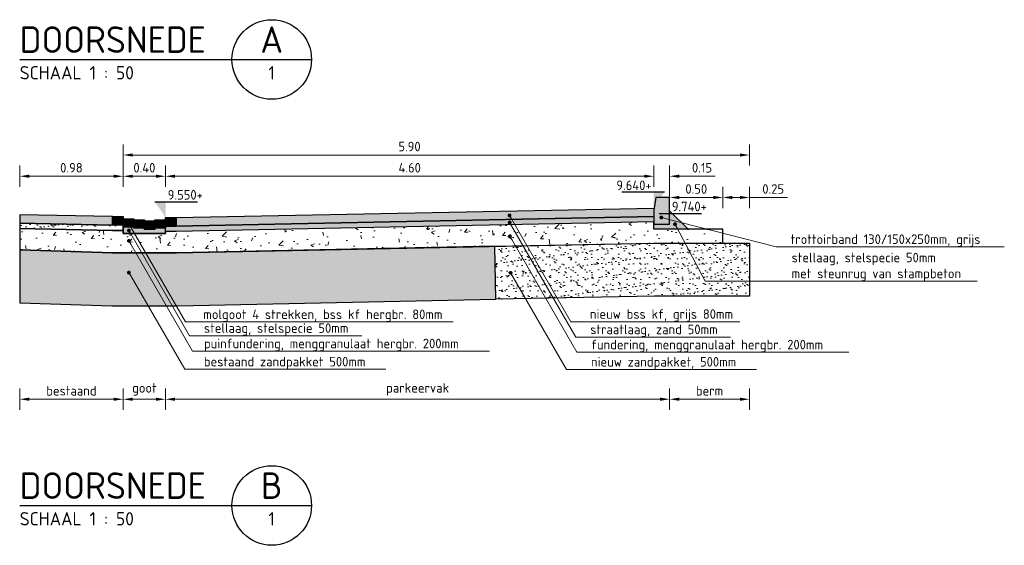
# Model space of a CAD drawing. Header units: metres. Extents: x 234325 to 234582, y 557584 to 557743.
# Tile 18 of 21: x 234525.66 to 234534.94, y 557711.33 to 557716.28. Entities that reach past the tile are written whole.
import ezdxf
from ezdxf import colors
from ezdxf.entities.mleader import LeaderData, LeaderLine
from ezdxf.enums import TextEntityAlignment as Align
from ezdxf.math import Vec2, Vec3

# ---------------------------------------------------------------- set-up
doc = ezdxf.new("R2010")
doc.units = ezdxf.units.M
doc.header["$PDMODE"] = 33
doc.layers.get('0').update_dxf_attribs({"lineweight": 25})
doc.layers.get('Defpoints').update_dxf_attribs({"lineweight": 25})
for name, color, linetype, lineweight in [('N-WE-OG-BEBOUWING_STRAATNAAM-T18', 7, 'Continuous', 18), ('N-WE-VH-KANTOPSLUITING_TROTTOIRBAND-SD', 210, 'Continuous', 25), ('N-WE-VH-M', 7, 'Continuous', 18), ('N-WE-VH-VERHARDING_BETONSTRAATSTEEN-GD', 252, 'Continuous', 25), ('N-WE-VH-VERHARDING_FUNDERING-AD-50', 252, 'Continuous', 18), ('N-WE-VH-VERHARDING_FUNDERING-GD', 7, 'Continuous', 25), ('N-WE-VH-VERHARDING_FUNDERING_ZAND-GD', 7, 'Continuous', 25), ('N-WE-VH-VERHARDING_FUNDERING_ZANDCEMENTSTABILISATIE-GD', 7, 'Continuous', 25), ('N-WE-VH-VERHARDING_FUNDERING_ZANDCEMENTSTABILISATIE-V', 254, 'Continuous', 18), ('X-XX-AL-PEILMAAT-SD', 7, 'Continuous', 25), ('X-XX-AL-VERWIJZING-S', 7, 'Continuous', 25)]:
    doc.layers.add(name, color=color, linetype=linetype, lineweight=lineweight)
doc.layers.add('N-WE-VH-VERHARDING_BETONSTRAATSTEEN-V', color=7, linetype='Continuous', lineweight=18, true_color=0xcdcdcd)
doc.styles.add('NLCS-ISO', font='NLCS-ISO.ttf')
doc.styles.add('NLCS-ISO-M50-T18', font='NLCS-ISO.ttf', dxfattribs={"height": 0.09})
doc.dimstyles.new('NLCS-M50-T18-PIJL_L2_H1', dxfattribs={"dimscale": 0.05, "dimtxt": 2.5, "dimasz": 1.8, "dimexe": 2, "dimexo": 2, "dimgap": 0.7, "dimtad": 1, "dimzin": 0, "dimdsep": 46, "dimtxsty": 'NLCS-ISO-M50-T18', "dimcen": 0, "dimdle": 2, "dimclrd": 256, "dimclre": 256, "dimclrt": 256, "dimadec": 1, "dimazin": 0, "dimtfac": 1, "dimtdec": 3, "dimtofl": 0, "dimtmove": 0, "dimatfit": 3, "dimfxl": 2, "dimfxlon": 1, "dimtfillclr": 256, "dimtolj": 1, "dimtzin": 0, "dimlwd": -1, "dimlwe": -1, "dimarcsym": 0})
pattern_1 = [(37.5, (0, 0), (-0.003149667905, 0.096341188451), [0, -0.076, 0, -0.085, 0, -0.08125]), (7.5, (0, 0), (0.088488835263, 0.141107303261), [0, -0.041, 0, -0.0685, 0, -0.02625]), (327.5, (-0.0615, 0), (0.155707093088, 0.000282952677), [0, -0.025, 0, -0.09, 0, -0.1175]), (317.5, (-0.0615, 0), (0.15030633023, 0.043883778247), [0, -0.0125, 0, -0.059, 0, -0.0675])]

# ---------------------------------------------------------------- blocks, each defined once
blk = doc.blocks.new('N-SVH-KANTOPSLUITING_TROTTOIRBAND_130 150X250-D')
blk.add_hatch(color=8).paths.add_polyline_path([(-0.15, -0.12), (-0.15, -0.25), (0, -0.25), (0, 0), (-0.13, 0)])
at = {"color": 7, "flags": 128}
blk.add_lwpolyline([(-0.15, -0.12), (-0.15, -0.25), (0, -0.25), (0, 0), (-0.13, 0)], close=True, dxfattribs=at)
blk = doc.blocks.new('*D94')
at = {"layer": 'Defpoints', "color": 0, "transparency": 16777216}
for p in [(234526.634, 557714.8061), (234525.659, 557714.4434), (234526.634, 557714.4259)]:
    blk.add_point(p, dxfattribs=at)
at = {"layer": 'N-WE-VH-M', "transparency": 16777216}
for p, q in [((234525.659, 557714.7061), (234525.659, 557714.9061)), ((234526.634, 557714.7061), (234526.634, 557714.9061)), ((234525.749, 557714.8061), (234526.544, 557714.8061))]:
    blk.add_line(p, q, dxfattribs=at)
for points in [[(234525.749, 557714.8211), (234525.749, 557714.7911), (234525.659, 557714.8061)], [(234526.544, 557714.8211), (234526.544, 557714.7911), (234526.634, 557714.8061)]]:
    blk.add_solid(points, dxfattribs=at)
at = {"layer": 'N-WE-VH-M', "transparency": 16777216, "insert": (234526.1465, 557714.8861), "char_height": 0.09, "attachment_point": 5, "style": 'NLCS-ISO-M50-T18'}
blk.add_mtext('\\A1;0.98', dxfattribs=at)
blk = doc.blocks.new('*D95')
at = {"layer": 'Defpoints', "color": 0, "transparency": 16777216}
for p in [(234527.034, 557714.8061), (234526.634, 557714.4059), (234527.034, 557714.3959)]:
    blk.add_point(p, dxfattribs=at)
at = {"layer": 'N-WE-VH-M', "transparency": 16777216}
for p, q in [((234526.634, 557714.7061), (234526.634, 557714.9061)), ((234527.034, 557714.7061), (234527.034, 557714.9061)), ((234526.724, 557714.8061), (234526.944, 557714.8061))]:
    blk.add_line(p, q, dxfattribs=at)
for points in [[(234526.724, 557714.8211), (234526.724, 557714.7911), (234526.634, 557714.8061)], [(234526.944, 557714.8211), (234526.944, 557714.7911), (234527.034, 557714.8061)]]:
    blk.add_solid(points, dxfattribs=at)
at = {"layer": 'N-WE-VH-M', "transparency": 16777216, "insert": (234526.834, 557714.8861), "char_height": 0.09, "attachment_point": 5, "style": 'NLCS-ISO-M50-T18'}
blk.add_mtext('\\A1;0.40', dxfattribs=at)
blk = doc.blocks.new('*D96')
at = {"layer": 'Defpoints', "color": 0, "transparency": 16777216}
for p in [(234531.634, 557714.8061), (234531.634, 557714.5059), (234527.034, 557714.4159)]:
    blk.add_point(p, dxfattribs=at)
at = {"layer": 'N-WE-VH-M', "transparency": 16777216}
for p, q in [((234527.034, 557714.7061), (234527.034, 557714.9061)), ((234531.634, 557714.7061), (234531.634, 557714.9061)), ((234527.124, 557714.8061), (234531.544, 557714.8061))]:
    blk.add_line(p, q, dxfattribs=at)
for points in [[(234527.124, 557714.8211), (234527.124, 557714.7911), (234527.034, 557714.8061)], [(234531.544, 557714.8211), (234531.544, 557714.7911), (234531.634, 557714.8061)]]:
    blk.add_solid(points, dxfattribs=at)
at = {"layer": 'N-WE-VH-M', "transparency": 16777216, "insert": (234529.334, 557714.8861), "char_height": 0.09, "attachment_point": 5, "style": 'NLCS-ISO-M50-T18'}
blk.add_mtext('\\A1;4.60', dxfattribs=at)
blk = doc.blocks.new('*D97')
at = {"layer": 'Defpoints', "color": 0, "transparency": 16777216}
for p in [(234531.784, 557714.8061), (234531.634, 557714.3561), (234531.784, 557714.3561)]:
    blk.add_point(p, dxfattribs=at)
at = {"layer": 'N-WE-VH-M', "transparency": 16777216}
for p, q in [((234531.634, 557714.7061), (234531.634, 557714.9061)), ((234531.784, 557714.7061), (234531.784, 557714.9061)), ((234531.544, 557714.8061), (234531.454, 557714.8061)), ((234531.874, 557714.8061), (234532.214, 557714.8061))]:
    blk.add_line(p, q, dxfattribs=at)
for points in [[(234531.544, 557714.8211), (234531.544, 557714.7911), (234531.634, 557714.8061)], [(234531.874, 557714.8211), (234531.874, 557714.7911), (234531.784, 557714.8061)]]:
    blk.add_solid(points, dxfattribs=at)
at = {"layer": 'N-WE-VH-M', "transparency": 16777216, "insert": (234532.089, 557714.8861), "char_height": 0.09, "attachment_point": 5, "style": 'NLCS-ISO-M50-T18'}
blk.add_mtext('\\A1;0.15', dxfattribs=at)
blk = doc.blocks.new('*D98')
at = {"layer": 'Defpoints', "color": 0, "transparency": 16777216}
for p in [(234532.2856, 557714.6061), (234531.784, 557714.3561), (234532.2856, 557714.3061)]:
    blk.add_point(p, dxfattribs=at)
at = {"layer": 'N-WE-VH-M', "transparency": 16777216}
for p, q in [((234531.784, 557714.5061), (234531.784, 557714.7061)), ((234532.2856, 557714.5061), (234532.2856, 557714.7061)), ((234531.874, 557714.6061), (234532.1956, 557714.6061))]:
    blk.add_line(p, q, dxfattribs=at)
for points in [[(234531.874, 557714.6211), (234531.874, 557714.5911), (234531.784, 557714.6061)], [(234532.1956, 557714.6211), (234532.1956, 557714.5911), (234532.2856, 557714.6061)]]:
    blk.add_solid(points, dxfattribs=at)
at = {"layer": 'N-WE-VH-M', "transparency": 16777216, "insert": (234532.0348, 557714.6861), "char_height": 0.09, "attachment_point": 5, "style": 'NLCS-ISO-M50-T18'}
blk.add_mtext('\\A1;0.50', dxfattribs=at)
blk = doc.blocks.new('*D99')
at = {"layer": 'Defpoints', "color": 0, "transparency": 16777216}
for p in [(234532.5356, 557714.6061), (234532.2856, 557714.1759), (234532.5356, 557714.1759)]:
    blk.add_point(p, dxfattribs=at)
at = {"layer": 'N-WE-VH-M', "transparency": 16777216}
for p, q in [((234532.2856, 557714.5061), (234532.2856, 557714.7061)), ((234532.5356, 557714.5061), (234532.5356, 557714.7061)), ((234532.3756, 557714.6061), (234532.4456, 557714.6061)), ((234532.5356, 557714.6061), (234532.8936, 557714.6061))]:
    blk.add_line(p, q, dxfattribs=at)
for points in [[(234532.3756, 557714.6211), (234532.3756, 557714.5911), (234532.2856, 557714.6061)], [(234532.4456, 557714.6211), (234532.4456, 557714.5911), (234532.5356, 557714.6061)]]:
    blk.add_solid(points, dxfattribs=at)
at = {"layer": 'N-WE-VH-M', "transparency": 16777216, "insert": (234532.7596, 557714.6861), "char_height": 0.09, "attachment_point": 5, "style": 'NLCS-ISO-M50-T18'}
blk.add_mtext('\\A1;0.25', dxfattribs=at)
blk = doc.blocks.new('*D100')
at = {"layer": 'Defpoints', "color": 0, "transparency": 16777216}
for p in [(234532.5356, 557715.0061), (234526.634, 557714.3965), (234532.5356, 557714.1665)]:
    blk.add_point(p, dxfattribs=at)
at = {"layer": 'N-WE-VH-M', "transparency": 16777216}
for p, q in [((234526.634, 557714.9061), (234526.634, 557715.1061)), ((234532.5356, 557714.9061), (234532.5356, 557715.1061)), ((234526.724, 557715.0061), (234532.4456, 557715.0061))]:
    blk.add_line(p, q, dxfattribs=at)
for points in [[(234526.724, 557715.0211), (234526.724, 557714.9911), (234526.634, 557715.0061)], [(234532.4456, 557715.0211), (234532.4456, 557714.9911), (234532.5356, 557715.0061)]]:
    blk.add_solid(points, dxfattribs=at)
at = {"layer": 'N-WE-VH-M', "transparency": 16777216, "insert": (234529.3326, 557715.0861), "char_height": 0.09, "attachment_point": 5, "style": 'NLCS-ISO-M50-T18'}
blk.add_mtext('\\A1;5.90', dxfattribs=at)
blk = doc.blocks.new('_Dot')
at = {"color": 0, "linetype": 'ByBlock', "lineweight": -2}
blk.add_line((-0.5, 0), (-1, 0), dxfattribs=at)
at = {"color": 0, "linetype": 'ByBlock', "const_width": 0.5}
blk.add_lwpolyline([(-0.25, 0, 1), (0.25, 0, 1)], format="xyb", close=True, dxfattribs=at)
blk = doc.blocks.new('*D101')
at = {"layer": 'Defpoints', "color": 0, "transparency": 16777216}
for p in [(234526.634, 557714.4059), (234527.034, 557714.3959), (234527.034, 557712.7051)]:
    blk.add_point(p, dxfattribs=at)
at = {"layer": 'N-WE-VH-M', "transparency": 16777216}
for p, q in [((234526.634, 557712.8051), (234526.634, 557712.6051)), ((234527.034, 557712.8051), (234527.034, 557712.6051)), ((234526.724, 557712.7051), (234526.944, 557712.7051))]:
    blk.add_line(p, q, dxfattribs=at)
for points in [[(234526.724, 557712.7201), (234526.724, 557712.6901), (234526.634, 557712.7051)], [(234526.944, 557712.7201), (234526.944, 557712.6901), (234527.034, 557712.7051)]]:
    blk.add_solid(points, dxfattribs=at)
at = {"layer": 'N-WE-VH-M', "transparency": 16777216, "insert": (234526.834, 557712.7986), "char_height": 0.09, "attachment_point": 5, "style": 'NLCS-ISO-M50-T18'}
blk.add_mtext('\\A1;goot', dxfattribs=at)
blk = doc.blocks.new('*D102')
at = {"layer": 'Defpoints', "color": 0, "transparency": 16777216}
for p in [(234525.659, 557714.4434), (234526.634, 557714.4259), (234525.659, 557712.7051)]:
    blk.add_point(p, dxfattribs=at)
at = {"layer": 'N-WE-VH-M', "transparency": 16777216}
for p, q in [((234525.659, 557712.8051), (234525.659, 557712.6051)), ((234526.634, 557712.8051), (234526.634, 557712.6051)), ((234526.544, 557712.7051), (234525.749, 557712.7051))]:
    blk.add_line(p, q, dxfattribs=at)
for points in [[(234525.749, 557712.7201), (234525.749, 557712.6901), (234525.659, 557712.7051)], [(234526.544, 557712.7201), (234526.544, 557712.6901), (234526.634, 557712.7051)]]:
    blk.add_solid(points, dxfattribs=at)
at = {"layer": 'N-WE-VH-M', "transparency": 16777216, "insert": (234526.1465, 557712.7851), "char_height": 0.09, "attachment_point": 5, "style": 'NLCS-ISO-M50-T18'}
blk.add_mtext('\\A1;bestaand', dxfattribs=at)
blk = doc.blocks.new('*D103')
at = {"layer": 'Defpoints', "color": 0, "transparency": 16777216}
for p in [(234531.784, 557714.6061), (234527.034, 557714.4159), (234531.784, 557712.7051)]:
    blk.add_point(p, dxfattribs=at)
at = {"layer": 'N-WE-VH-M', "transparency": 16777216}
for p, q in [((234527.034, 557712.8051), (234527.034, 557712.6051)), ((234531.784, 557712.8051), (234531.784, 557712.6051)), ((234527.124, 557712.7051), (234531.694, 557712.7051))]:
    blk.add_line(p, q, dxfattribs=at)
for points in [[(234527.124, 557712.7201), (234527.124, 557712.6901), (234527.034, 557712.7051)], [(234531.694, 557712.7201), (234531.694, 557712.6901), (234531.784, 557712.7051)]]:
    blk.add_solid(points, dxfattribs=at)
at = {"layer": 'N-WE-VH-M', "transparency": 16777216, "insert": (234529.409, 557712.7986), "char_height": 0.09, "attachment_point": 5, "style": 'NLCS-ISO-M50-T18'}
blk.add_mtext('\\A1;parkeervak', dxfattribs=at)
blk = doc.blocks.new('*D104')
at = {"layer": 'Defpoints', "color": 0, "transparency": 16777216}
for p in [(234531.784, 557714.3561), (234532.5356, 557714.1759), (234532.5356, 557712.7051)]:
    blk.add_point(p, dxfattribs=at)
at = {"layer": 'N-WE-VH-M', "transparency": 16777216}
for p, q in [((234531.784, 557712.8051), (234531.784, 557712.6051)), ((234532.5356, 557712.8051), (234532.5356, 557712.6051)), ((234531.874, 557712.7051), (234532.4456, 557712.7051))]:
    blk.add_line(p, q, dxfattribs=at)
for points in [[(234531.874, 557712.7201), (234531.874, 557712.6901), (234531.784, 557712.7051)], [(234532.4456, 557712.7201), (234532.4456, 557712.6901), (234532.5356, 557712.7051)]]:
    blk.add_solid(points, dxfattribs=at)
at = {"layer": 'N-WE-VH-M', "transparency": 16777216, "insert": (234532.1598, 557712.7851), "char_height": 0.09, "attachment_point": 5, "style": 'NLCS-ISO-M50-T18'}
blk.add_mtext('\\A1;berm', dxfattribs=at)
blk = doc.blocks.new('SAL-PEILMAAT_INFRACAD_R01-SOD')
blk.add_line((-2, 3), (6, 3))
blk.add_solid([(-2, 3), (0, 3), (0, 0)])
at = {"style": 'NLCS-ISO'}
for tag, p in [('...', (0.4, 3.4)), ('REF', (0.4, 0.8))]:
    blk.add_attdef(tag, p, '', height=1.8, dxfattribs=at)
blk = doc.blocks.new('SAL-PEILMAAT_INFRACAD_H03-SOD')
blk.add_line((2, 3), (-6, 3))
blk.add_solid([(2, 3), (0, 3), (0, 0)])
at = {"style": 'NLCS-ISO'}
blk.add_attdef('...', text='', height=1.8, dxfattribs=at).set_placement((-0.4, 3.4), align=Align.RIGHT)
blk = doc.blocks.new('SAL-PEILMAAT_INFRACAD_H02-SOD')
blk.add_line((-2, -3), (6, -3))
blk.add_solid([(-2, -3), (0, -3), (0, 0)])
at = {"style": 'NLCS-ISO'}
blk.add_attdef('...', (0.4, -2.6), '', height=1.8, dxfattribs=at)
blk = doc.blocks.new('SAL-VERWIJZING_ONDERSCHRIFT_DOORSNEDE-SO')
blk.add_line((0, 0), (55, 0))
blk.add_circle((47.5, 0), 7.5)
at = {"linetype": 'Continuous', "style": 'NLCS-ISO'}
for s, height, p in [('DOORSNEDE', 5, (0, 1.25)), ('SCHAAL 1 :', 2.5, (0, -3.75))]:
    blk.add_text(s, height=height, dxfattribs=at).set_placement(p)
for tag, height, p in [('DOORSNEDE', 5, (47.5, 1.25)), ('BLADNUMMER', 2.5, (47.5, -3.75))]:
    blk.add_attdef(tag, text='', height=height, dxfattribs=at).set_placement(p, align=Align.CENTER)
blk.add_attdef('SCHAAL', (18.15, -3.75), '', height=2.5, dxfattribs=at)

msp = doc.modelspace()

# ---------------------------------------------------------------- hatches: boundary and pattern name
at = {"layer": 'N-WE-VH-VERHARDING_BETONSTRAATSTEEN-V', "transparency": 33554559}
h = msp.add_hatch(color=256, dxfattribs=at)
h.dxf.hatch_style = 1
h.paths.add_polyline_path([(234526.534, 557714.3459), (234526.534, 557714.4259), (234525.659, 557714.4434), (234525.659, 557714.3634)])
h = msp.add_hatch(color=256, dxfattribs=at)
h.dxf.hatch_style = 1
h.paths.add_polyline_path([(234527.134, 557714.4159), (234531.634, 557714.5059), (234531.634, 557714.4259), (234527.134, 557714.3359)])
h = msp.add_hatch(color=256, dxfattribs=at)
h.dxf.hatch_style = 1
h.paths.add_polyline_path([(234526.534, 557714.4259), (234526.634, 557714.4259), (234526.634, 557714.3459), (234526.534, 557714.3459)])
h = msp.add_hatch(color=256, dxfattribs=at)
h.dxf.hatch_style = 1
h.paths.add_polyline_path([(234526.634, 557714.4059), (234526.734, 557714.4059), (234526.734, 557714.3259), (234526.634, 557714.3259)])
h = msp.add_hatch(color=256, dxfattribs=at)
h.dxf.hatch_style = 1
h.paths.add_polyline_path([(234526.734, 557714.3959), (234526.834, 557714.3959), (234526.834, 557714.3159), (234526.734, 557714.3159)])
h = msp.add_hatch(color=256, dxfattribs=at)
h.dxf.hatch_style = 1
h.paths.add_polyline_path([(234526.834, 557714.3859), (234526.934, 557714.3859), (234526.934, 557714.3059), (234526.834, 557714.3059)])
h = msp.add_hatch(color=256, dxfattribs=at)
h.dxf.hatch_style = 1
h.paths.add_polyline_path([(234526.934, 557714.3959), (234527.034, 557714.3959), (234527.034, 557714.3159), (234526.934, 557714.3159)])
h = msp.add_hatch(color=256, dxfattribs=at)
h.dxf.hatch_style = 1
h.paths.add_polyline_path([(234527.034, 557714.4159), (234527.134, 557714.4159), (234527.134, 557714.3359), (234527.034, 557714.3359)])
at = {"layer": 'N-WE-VH-VERHARDING_FUNDERING-AD-50', "transparency": 33554559}
h = msp.add_hatch(dxfattribs=at)
h.set_pattern_fill('AVH-FUNDERING_GRANULAAT_MENG_01-SO', color=256, scale=0.05, pattern_type=2)
h.set_pattern_definition([(50, (0, 0), (0.3586300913, -0.03137606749), [0.0375, -0.4125]), (355, (0, 0), (-0.0693756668, 0.37609606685), [0.03, -0.33]), (100.4514, (0.0299, -0.0026), (0.28925469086, 0.34471977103), [0.031870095, -0.350571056]), (46.1842, (0, 0.1), (0.5336205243, -0.08275950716), [0.05625, -0.61875]), (96.6356, (0.04447, 0.0931), (0.46733135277, 0.48705893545), [0.047805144, -0.5258565]), (351.1842, (0, 0.1), (0.46733097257, 0.48705930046), [0.045, -0.495]), (21, (0.05, 0.075), (0.29845352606, -0.20130944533), [0.0375, -0.4125]), (326, (0.05, 0.075), (0.12165766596, 0.36257502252), [0.03, -0.33]), (71.4514, (0.07487, 0.05822), (0.4201113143, 0.16126524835), [0.031870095, -0.350571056]), (37.5, (0, 0), (0.00607992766, 0.166446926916), [0, -0.326, 0, -0.335, 0, -0.33125]), (7.5, (0, 0), (0.13153476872, 0.19720585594), [0, -0.191, 0, -0.3185, 0, -0.12625]), (327.5, (-0.1115, 0), (0.266911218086, -0.011277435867), [0, -0.125, 0, -0.39, 0, -0.5175]), (317.5, (-0.1615, 0), (0.29159308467, 0.05005249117), [0, -0.1625, 0, -0.259, 0, -0.3675])])
h.paths.add_polyline_path([(234525.659, 557714.3134), (234525.659, 557714.1133), (234526.534, 557714.0859), (234527.034, 557714.0859), (234527.1365, 557714.0859), (234531.6356, 557714.1759), (234531.7856, 557714.1759), (234532.2856, 557714.1759), (234532.2856, 557714.3061), (234531.634, 557714.3061), (234531.634, 557714.3759), (234527.1345, 557714.2859), (234527.034, 557714.2859), (234527.034, 557714.2659), (234526.634, 557714.2659), (234526.634, 557714.2959), (234526.5335, 557714.2959)])
h = msp.add_hatch(dxfattribs=at)
h.set_pattern_fill('AVH-FUNDERING_ZAND-SO', color=256, scale=0.05, pattern_type=2)
h.set_pattern_definition(pattern_1)
h.paths.add_polyline_path([(234526.634, 557714.2959), (234526.634, 557714.3459), (234526.534, 557714.3459), (234525.659, 557714.3634), (234525.659, 557714.3134), (234526.5335, 557714.2959)])
h = msp.add_hatch(dxfattribs=at)
h.set_pattern_fill('AVH-FUNDERING_ZAND-SO', color=256, scale=0.05, pattern_type=2)
h.set_pattern_definition(pattern_1)
h.paths.add_polyline_path([(234531.634, 557714.4259), (234531.634, 557714.3759), (234527.1345, 557714.2859), (234527.034, 557714.2859), (234527.034, 557714.3359), (234527.134, 557714.3359)])
h = msp.add_hatch(dxfattribs=at)
h.set_pattern_fill('AVH-FUNDERING_ZAND-SO', color=256, scale=0.05, pattern_type=2)
h.set_pattern_definition(pattern_1)
h.paths.add_polyline_path([(234532.5356, 557713.6759), (234532.2856, 557713.6759), (234531.6405, 557713.6759), (234530.1453, 557713.647), (234530.1356, 557714.1459), (234531.6356, 557714.1759), (234531.7856, 557714.1759), (234532.2856, 557714.1759), (234532.5356, 557714.1759)])
h = msp.add_hatch(dxfattribs=at)
h.set_pattern_fill('AVH-FUNDERING_ZAND-SO', color=256, scale=0.05, pattern_type=2)
h.set_pattern_definition(pattern_1)
h.paths.add_polyline_path([(234525.659, 557713.6131), (234526.5262, 557713.5859), (234527.034, 557713.5859), (234527.1415, 557713.5859), (234530.1453, 557713.647), (234530.1356, 557714.1459), (234527.1365, 557714.0859), (234527.034, 557714.0859), (234526.534, 557714.0859), (234525.659, 557714.1133)])
at = {"layer": 'N-WE-VH-VERHARDING_FUNDERING_ZANDCEMENTSTABILISATIE-V', "transparency": 33554559}
h = msp.add_hatch(color=256, dxfattribs=at)
h.dxf.hatch_style = 1
h.paths.add_polyline_path([(234531.959, 557714.3061), (234531.634, 557714.3061), (234531.634, 557714.3561), (234531.784, 557714.3561), (234531.784, 557714.4811)])
h = msp.add_hatch(color=256, dxfattribs=at)
h.dxf.hatch_style = 1
h.paths.add_polyline_path([(234526.634, 557714.3259), (234526.634, 557714.2659), (234527.034, 557714.2659), (234527.034, 557714.3159), (234526.934, 557714.3159), (234526.934, 557714.3059), (234526.834, 557714.3059), (234526.834, 557714.3159), (234526.734, 557714.3159), (234526.734, 557714.3259)])

# ---------------------------------------------------------------- linework, layer by layer
at = {"layer": 'N-WE-VH-VERHARDING_BETONSTRAATSTEEN-GD', "color": 7, "flags": 128}
for points in [[(234526.534, 557714.3459), (234526.534, 557714.4259), (234525.659, 557714.4434), (234525.659, 557714.3634)], [(234527.134, 557714.4159), (234531.634, 557714.5059), (234531.634, 557714.4259), (234527.134, 557714.3359)], [(234526.534, 557714.4259), (234526.634, 557714.4259), (234526.634, 557714.3459), (234526.534, 557714.3459)], [(234526.634, 557714.4059), (234526.734, 557714.4059), (234526.734, 557714.3259), (234526.634, 557714.3259)], [(234526.734, 557714.3959), (234526.834, 557714.3959), (234526.834, 557714.3159), (234526.734, 557714.3159)], [(234526.834, 557714.3859), (234526.934, 557714.3859), (234526.934, 557714.3059), (234526.834, 557714.3059)], [(234526.934, 557714.3959), (234527.034, 557714.3959), (234527.034, 557714.3159), (234526.934, 557714.3159)], [(234527.034, 557714.4159), (234527.134, 557714.4159), (234527.134, 557714.3359), (234527.034, 557714.3359)]]:
    msp.add_lwpolyline(points, close=True, dxfattribs=at)
at = {"layer": 'N-WE-VH-VERHARDING_FUNDERING-GD', "flags": 128}
msp.add_lwpolyline([(234525.659, 557714.3134), (234525.659, 557714.1133), (234526.534, 557714.0859), (234527.034, 557714.0859), (234527.1365, 557714.0859), (234531.6356, 557714.1759), (234531.7856, 557714.1759), (234532.2856, 557714.1759), (234532.2856, 557714.3061), (234531.634, 557714.3061), (234531.634, 557714.3759), (234527.1345, 557714.2859), (234527.034, 557714.2859), (234527.034, 557714.2659), (234526.634, 557714.2659), (234526.634, 557714.2959), (234526.5335, 557714.2959)], close=True, dxfattribs=at)
at = {"layer": 'N-WE-VH-VERHARDING_FUNDERING_ZAND-GD', "flags": 128}
for points in [[(234526.634, 557714.2959), (234526.634, 557714.3459), (234526.534, 557714.3459), (234525.659, 557714.3634), (234525.659, 557714.3134), (234526.5335, 557714.2959)], [(234531.634, 557714.4259), (234531.634, 557714.3759), (234527.1345, 557714.2859), (234527.034, 557714.2859), (234527.034, 557714.3359), (234527.134, 557714.3359)], [(234532.5356, 557713.6759), (234532.2856, 557713.6759), (234531.6405, 557713.6759), (234530.1453, 557713.647), (234530.1356, 557714.1459), (234531.6356, 557714.1759), (234531.7856, 557714.1759), (234532.2856, 557714.1759), (234532.5356, 557714.1759)], [(234525.659, 557713.6131), (234526.5262, 557713.5859), (234527.034, 557713.5859), (234527.1415, 557713.5859), (234530.1453, 557713.647), (234530.1356, 557714.1459), (234527.1365, 557714.0859), (234527.034, 557714.0859), (234526.534, 557714.0859), (234525.659, 557714.1133)]]:
    msp.add_lwpolyline(points, close=True, dxfattribs=at)
at = {"layer": 'N-WE-VH-VERHARDING_FUNDERING_ZANDCEMENTSTABILISATIE-GD', "flags": 128}
for points in [[(234531.959, 557714.3061), (234531.634, 557714.3061), (234531.634, 557714.3561), (234531.784, 557714.3561), (234531.784, 557714.4811)], [(234526.634, 557714.3259), (234526.634, 557714.2659), (234527.034, 557714.2659), (234527.034, 557714.3159), (234526.934, 557714.3159), (234526.934, 557714.3059), (234526.834, 557714.3059), (234526.834, 557714.3159), (234526.734, 557714.3159), (234526.734, 557714.3259)]]:
    msp.add_lwpolyline(points, close=True, dxfattribs=at)

# ---------------------------------------------------------------- block references
at = {"layer": 'N-WE-VH-KANTOPSLUITING_TROTTOIRBAND-SD', "color": 7}
msp.add_blockref('N-SVH-KANTOPSLUITING_TROTTOIRBAND_130 150X250-D', (234531.784, 557714.6061), dxfattribs=at)
at = {"layer": 'X-XX-AL-PEILMAAT-SD', "xscale": 0.05, "yscale": 0.05, "zscale": 0.05}
for name, p, values in [('SAL-PEILMAAT_INFRACAD_H03-SOD', (234531.634, 557714.5059), {'...': '9.640+'}), ('SAL-PEILMAAT_INFRACAD_H02-SOD', (234531.784, 557714.6061), {'...': '9.740+'})]:
    msp.add_blockref(name, p, dxfattribs=at).add_auto_attribs(values)
at = {"layer": 'X-XX-AL-PEILMAAT-SD'}
ref = msp.add_blockref('SAL-PEILMAAT_INFRACAD_R01-SOD', (234527.034, 557714.4159), dxfattribs=dict(at, xscale=0.05, yscale=0.05, zscale=0.05))
ref.add_attrib('...', '9.550+', (234527.054, 557714.5859), dxfattribs={"layer": '0', "height": 0.09, "style": 'NLCS-ISO'})
at = {"layer": 'X-XX-AL-VERWIJZING-S', "xscale": 0.05, "yscale": 0.05, "zscale": 0.05}
for p, values in [((234525.659, 557715.9061), {'DOORSNEDE': 'A', 'SCHAAL': '50', 'BLADNUMMER': '1'}), ((234525.659, 557711.704), {'DOORSNEDE': 'B', 'SCHAAL': '50', 'BLADNUMMER': '1'})]:
    msp.add_blockref('SAL-VERWIJZING_ONDERSCHRIFT_DOORSNEDE-SO', p, dxfattribs=at).add_auto_attribs(values)

# ---------------------------------------------------------------- dimensions: what is measured, and where the dimension line sits
at = {"layer": 'N-WE-VH-M'}
dim = msp.add_linear_dim(base=(234532.5356, 557715.0061), p1=(234526.634, 557714.3965), p2=(234532.5356, 557714.1665), dimstyle='NLCS-M50-T18-PIJL_L2_H1', dxfattribs=at)
dim.commit()
dim.dimension.update_dxf_attribs({"geometry": '*D100', "text_midpoint": (234529.3326, 557715.0061), "dimtype": 160})
for base, p1, p2, picture, middle in [((234526.6340283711, 557714.8060513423), (234525.6590283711, 557714.4434126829), (234526.6340283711, 557714.4259126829), '*D94', (234526.1465283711, 557714.8860513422)), ((234527.034, 557714.8061), (234526.634, 557714.4059), (234527.034, 557714.3959), '*D95', (234526.834, 557714.8861)), ((234531.634, 557714.8061), (234527.034, 557714.4159), (234531.634, 557714.5059), '*D96', (234529.334, 557714.8861)), ((234531.784, 557714.8061), (234531.634, 557714.3561), (234531.784, 557714.3561), '*D97', (234532.089, 557714.8861)), ((234532.2856, 557714.6061), (234531.784, 557714.3561), (234532.2856, 557714.3061), '*D98', (234532.0348, 557714.6861)), ((234532.5356, 557714.6061), (234532.2856, 557714.1759), (234532.5356, 557714.1759), '*D99', (234532.7596, 557714.6861))]:
    dim = msp.add_linear_dim(base=base, p1=p1, p2=p2, dimstyle='NLCS-M50-T18-PIJL_L2_H1', dxfattribs=at)
    dim.commit()
    dim.dimension.update_dxf_attribs({"geometry": picture, "text_midpoint": middle})
for base, p1, p2, text, picture, middle in [((234531.784, 557712.7051), (234527.034, 557714.4159), (234531.784, 557714.6061), 'parkeervak', '*D103', (234529.409, 557712.7986)), ((234525.659, 557712.7051), (234526.634, 557714.4259), (234525.659, 557714.4434), 'bestaand', '*D102', (234526.1465, 557712.7851)), ((234527.034, 557712.7051), (234526.634, 557714.4059), (234527.034, 557714.3959), 'goot', '*D101', (234526.834, 557712.7986)), ((234532.5356, 557712.7051), (234531.784, 557714.3561), (234532.5356, 557714.1759), 'berm', '*D104', (234532.1598, 557712.7851))]:
    dim = msp.add_linear_dim(base=base, p1=p1, p2=p2, text=text, dimstyle='NLCS-M50-T18-PIJL_L2_H1', dxfattribs=at)
    dim.commit()
    dim.dimension.update_dxf_attribs({"geometry": picture, "text_midpoint": middle})

# ---------------------------------------------------------------- leaders
at = {"layer": 'N-WE-OG-BEBOUWING_STRAATNAAM-T18'}
ml = msp.add_multileader_mtext('Standard', dxfattribs=at)
ml.set_content('nieuw bss kf, grijs 80mm', color=256, style='NLCS-ISO-M50-T18')
ml.set_leader_properties(color=256, linetype='ByLayer', lineweight=-1)
ml.set_arrow_properties(name='DOT')
ml.build(insert=Vec2(0, 0))
ml.multileader.update_dxf_attribs({"text_left_attachment_type": 5, "text_right_attachment_type": 5, "dogleg_length": 0.09, "arrow_head_size": 0.036})
ctx = ml.context
ctx.base_point, ctx.char_height, ctx.arrow_head_size, ctx.landing_gap_size, ctx.plane_origin = Vec3(234530.988, 557713.436), 0.09, 0.036, 0.045, Vec3(234530.275, 557714.4371)
ctx.left_attachment, ctx.right_attachment = 5, 5
notes = []
notes.append((ctx, [(0, (1, 1, 0), (234530.853, 557713.436), (1, 0), 0.135, [(0, [(234530.275, 557714.4371)], 0, [])])]))
ctx.mtext.insert, ctx.mtext.flow_direction = Vec3(234531.033, 557713.553), 5
ml = msp.add_multileader_mtext('Standard', dxfattribs=at)
ml.set_content('molgoot 4 strekken, bss kf hergbr. 80mm', color=256, style='NLCS-ISO-M50-T18')
ml.set_leader_properties(color=256, linetype='ByLayer', lineweight=-1)
ml.set_arrow_properties(name='DOT')
ml.build(insert=Vec2(0, 0))
ml.multileader.update_dxf_attribs({"text_left_attachment_type": 5, "text_right_attachment_type": 5, "dogleg_length": 0.09, "arrow_head_size": 0.036})
ctx = ml.context
ctx.base_point, ctx.char_height, ctx.arrow_head_size, ctx.landing_gap_size, ctx.plane_origin = Vec3(234527.3439, 557713.4336), 0.09, 0.036, 0.045, Vec3(234526.6882, 557714.3567)
ctx.left_attachment, ctx.right_attachment = 5, 5
notes.append((ctx, [(0, (1, 1, 0), (234527.2207, 557713.4336), (1, 0), 0.1232, [(0, [(234526.6882, 557714.3567)], 0, [])])]))
ctx.mtext.insert, ctx.mtext.flow_direction = Vec3(234527.3889, 557713.5506), 5
ml = msp.add_multileader_mtext('Standard', dxfattribs=at)
ml.set_content('straatlaag, zand 50mm', color=256, style='NLCS-ISO-M50-T18')
ml.set_leader_properties(color=256, linetype='ByLayer', lineweight=-1)
ml.set_arrow_properties(name='DOT')
ml.build(insert=Vec2(0, 0))
ml.multileader.update_dxf_attribs({"text_left_attachment_type": 5, "text_right_attachment_type": 5, "dogleg_length": 0.09, "arrow_head_size": 0.036})
ctx = ml.context
ctx.base_point, ctx.char_height, ctx.arrow_head_size, ctx.landing_gap_size, ctx.plane_origin = Vec3(234530.99, 557713.2912), 0.09, 0.036, 0.045, Vec3(234530.2762, 557714.3716)
ctx.left_attachment, ctx.right_attachment = 5, 5
notes.append((ctx, [(0, (1, 1, 0), (234530.9, 557713.2912), (1, 0), 0.09, [(0, [(234530.2762, 557714.3716)], 0, [])])]))
ctx.mtext.insert, ctx.mtext.flow_direction = Vec3(234531.035, 557713.4082), 5
ml = msp.add_multileader_mtext('Standard', dxfattribs=at)
ml.set_content('trottoirband 130/150x250mm, grijs', color=256, style='NLCS-ISO-M50-T18')
ml.set_leader_properties(color=256, linetype='ByLayer', lineweight=-1)
ml.set_arrow_properties(name='DOT')
ml.build(insert=Vec2(0, 0))
ml.multileader.update_dxf_attribs({"text_left_attachment_type": 5, "text_right_attachment_type": 5, "dogleg_length": 0.09, "arrow_head_size": 0.036})
ctx = ml.context
ctx.base_point, ctx.char_height, ctx.arrow_head_size, ctx.landing_gap_size, ctx.plane_origin = Vec3(234532.8788, 557714.1412), 0.09, 0.036, 0.045, Vec3(234531.7057, 557714.4815)
ctx.left_attachment, ctx.right_attachment = 5, 5
notes.append((ctx, [(0, (1, 1, 0), (234532.7888, 557714.1412), (1, 0), 0.09, [(0, [(234531.7057, 557714.4173)], 0, [])])]))
ctx.mtext.insert, ctx.mtext.flow_direction = Vec3(234532.9238, 557714.2582), 5
ml = msp.add_multileader_mtext('Standard', dxfattribs=at)
ml.set_content('stellaag, stelspecie 50mm\\Pmet steunrug van stampbeton', color=256, style='NLCS-ISO-M50-T18')
ml.set_leader_properties(color=256, linetype='ByLayer', lineweight=-1)
ml.set_arrow_properties(name='DOT')
ml.build(insert=Vec2(0, 0))
ml.multileader.update_dxf_attribs({"text_left_attachment_type": 5, "text_right_attachment_type": 5, "dogleg_length": 0.09, "arrow_head_size": 0.036})
ctx = ml.context
ctx.base_point, ctx.char_height, ctx.arrow_head_size, ctx.landing_gap_size, ctx.plane_origin = Vec3(234532.8875, 557713.8183), 0.09, 0.036, 0.045, Vec3(234531.8344, 557714.3553)
ctx.left_attachment, ctx.right_attachment = 5, 5
notes.append((ctx, [(0, (1, 1, 0), (234532.1189, 557713.8183), (1, 0), 0.7686, [(0, [(234531.8344, 557714.3553)], 0, [])])]))
ctx.mtext.insert, ctx.mtext.flow_direction = Vec3(234532.9325, 557714.0853), 5
ml = msp.add_multileader_mtext('Standard', dxfattribs=at)
ml.set_content('stellaag, stelspecie 50mm', color=256, style='NLCS-ISO-M50-T18')
ml.set_leader_properties(color=256, linetype='ByLayer', lineweight=-1)
ml.set_arrow_properties(name='DOT')
ml.build(insert=Vec2(0, 0))
ml.multileader.update_dxf_attribs({"text_left_attachment_type": 5, "text_right_attachment_type": 5, "dogleg_length": 0.09, "arrow_head_size": 0.036})
ctx = ml.context
ctx.base_point, ctx.char_height, ctx.arrow_head_size, ctx.landing_gap_size, ctx.plane_origin = Vec3(234527.3505, 557713.3037), 0.09, 0.036, 0.045, Vec3(234526.6882, 557714.295)
ctx.left_attachment, ctx.right_attachment = 5, 5
notes.append((ctx, [(0, (1, 1, 0), (234527.2605, 557713.3037), (1, 0), 0.09, [(0, [(234526.6882, 557714.295)], 0, [])])]))
ctx.mtext.insert, ctx.mtext.flow_direction = Vec3(234527.3955, 557713.4207), 5
ml = msp.add_multileader_mtext('Standard', dxfattribs=at)
ml.set_content('fundering, menggranulaat hergbr. 200mm', color=256, style='NLCS-ISO-M50-T18')
ml.set_leader_properties(color=256, linetype='ByLayer', lineweight=-1)
ml.set_arrow_properties(name='DOT')
ml.build(insert=Vec2(0, 0))
ml.multileader.update_dxf_attribs({"text_left_attachment_type": 5, "text_right_attachment_type": 5, "dogleg_length": 0.09, "arrow_head_size": 0.036})
ctx = ml.context
ctx.base_point, ctx.char_height, ctx.arrow_head_size, ctx.landing_gap_size, ctx.plane_origin = Vec3(234530.9993, 557713.1483), 0.09, 0.036, 0.045, Vec3(234530.2788, 557714.2404)
ctx.left_attachment, ctx.right_attachment = 5, 5
notes.append((ctx, [(0, (1, 1, 0), (234530.9093, 557713.1483), (1, 0), 0.09, [(0, [(234530.2788, 557714.2404)], 0, [])])]))
ctx.mtext.insert, ctx.mtext.flow_direction = Vec3(234531.0443, 557713.2653), 5
ml = msp.add_multileader_mtext('Standard', dxfattribs=at)
ml.set_content('puinfundering, menggranulaat hergbr. 200mm', color=256, style='NLCS-ISO-M50-T18')
ml.set_leader_properties(color=256, linetype='ByLayer', lineweight=-1)
ml.set_arrow_properties(name='DOT')
ml.build(insert=Vec2(0, 0))
ml.multileader.update_dxf_attribs({"text_left_attachment_type": 5, "text_right_attachment_type": 5, "dogleg_length": 0.09, "arrow_head_size": 0.036})
ctx = ml.context
ctx.base_point, ctx.char_height, ctx.arrow_head_size, ctx.landing_gap_size, ctx.plane_origin = Vec3(234527.35, 557713.1584), 0.09, 0.036, 0.045, Vec3(234526.6882, 557714.1972)
ctx.left_attachment, ctx.right_attachment = 5, 5
notes.append((ctx, [(0, (1, 1, 0), (234527.2879, 557713.1584), (1, 0), 0.0621, [(0, [(234526.6882, 557714.1972)], 0, [])])]))
ctx.mtext.insert, ctx.mtext.flow_direction = Vec3(234527.395, 557713.2754), 5
ml = msp.add_multileader_mtext('Standard', dxfattribs=at)
ml.set_content('bestaand zandpakket 500mm', color=256, style='NLCS-ISO-M50-T18')
ml.set_leader_properties(color=256, linetype='ByLayer', lineweight=-1)
ml.set_arrow_properties(name='DOT')
ml.build(insert=Vec2(0, 0))
ml.multileader.update_dxf_attribs({"text_left_attachment_type": 5, "text_right_attachment_type": 5, "dogleg_length": 0.09, "arrow_head_size": 0.036})
ctx = ml.context
ctx.base_point, ctx.char_height, ctx.arrow_head_size, ctx.landing_gap_size, ctx.plane_origin = Vec3(234527.3498, 557712.9874), 0.09, 0.036, 0.045, Vec3(234526.6882, 557713.8982)
ctx.left_attachment, ctx.right_attachment = 5, 5
notes.append((ctx, [(0, (1, 1, 0), (234527.214, 557712.9874), (1, 0), 0.1358, [(0, [(234526.6882, 557713.8982)], 0, [])])]))
ctx.mtext.insert, ctx.mtext.flow_direction = Vec3(234527.3948, 557713.1044), 5
ml = msp.add_multileader_mtext('Standard', dxfattribs=at)
ml.set_content('nieuw zandpakket, 500mm', color=256, style='NLCS-ISO-M50-T18')
ml.set_leader_properties(color=256, linetype='ByLayer', lineweight=-1)
ml.set_arrow_properties(name='DOT')
ml.build(insert=Vec2(0, 0))
ml.multileader.update_dxf_attribs({"text_left_attachment_type": 5, "text_right_attachment_type": 5, "dogleg_length": 0.09, "arrow_head_size": 0.036})
ctx = ml.context
ctx.base_point, ctx.char_height, ctx.arrow_head_size, ctx.landing_gap_size, ctx.plane_origin = Vec3(234530.9977, 557712.9857), 0.09, 0.036, 0.045, Vec3(234530.2854, 557713.8956)
ctx.left_attachment, ctx.right_attachment = 5, 5
notes.append((ctx, [(0, (1, 1, 0), (234530.8108, 557712.9857), (1, 0), 0.187, [(0, [(234530.2854, 557713.8956)], 0, [])])]))
ctx.mtext.insert, ctx.mtext.flow_direction = Vec3(234531.0427, 557713.1027), 5
for ctx, leaders in notes:
    for number, flags, end, landing, length, lines in leaders:
        leader = LeaderData()
        leader.index, (leader.has_last_leader_line, leader.has_dogleg_vector, leader.attachment_direction) = number, flags
        leader.last_leader_point, leader.dogleg_vector, leader.dogleg_length = Vec3(end), Vec3(landing), length
        for number, points, colour, breaks in lines:
            line = LeaderLine()
            line.index, line.vertices, line.color, line.breaks = number, Vec3.list(points), colors.encode_raw_color(colour), breaks
            leader.lines.append(line)
        ctx.leaders.append(leader)

doc.saveas('drawing.dxf')
